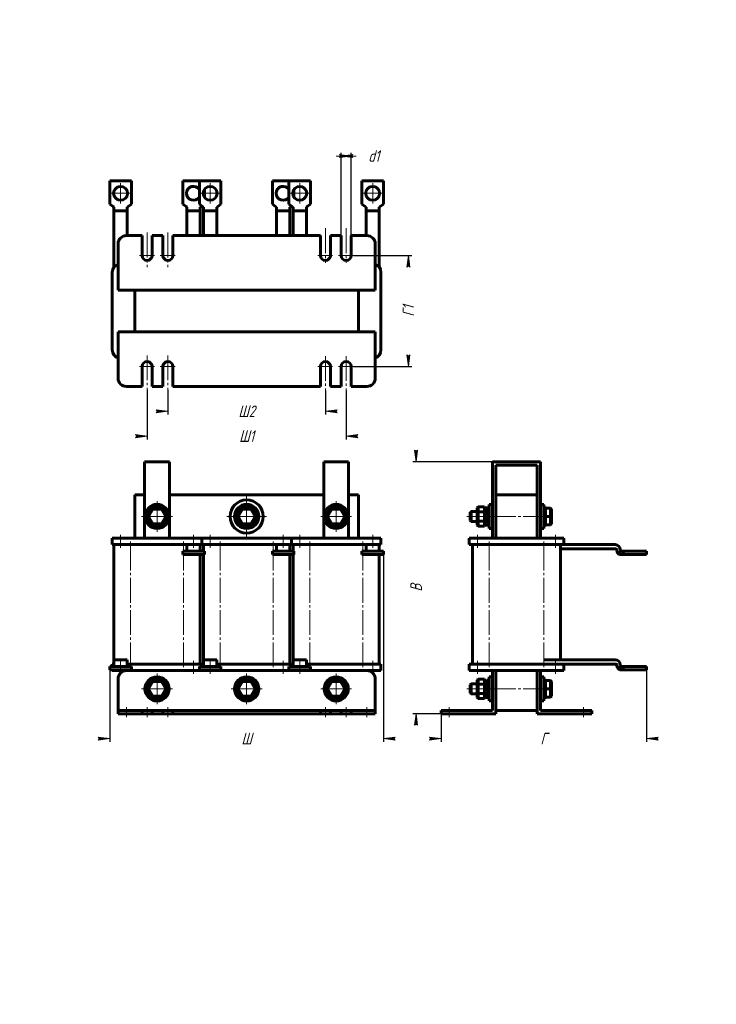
# Model space of a CAD drawing. Header units: millimetres. Extents: x 0 to 420, y 0 to 594.
import ezdxf

# ---------------------------------------------------------------- set-up
doc = ezdxf.new("R2010")
doc.units = ezdxf.units.MM
for name, pattern in [('K5LT_AXLED', [19.5, 15, -1.5, 1.5, -1.5]), ('K5LT_BASIC', [0]), ('K5LT_THIN', [0])]:
    doc.linetypes.add(name, pattern=pattern)
doc.layers.add('Системный слой', color=7, linetype='Continuous')
doc.styles.add('KDIMTEXTSTYLE', font='GOST_AU.SHX', dxfattribs={"width": 0.96, "oblique": 15, "height": 5})
doc.dimstyles.new('KDIMSTYLE (1.00)', dxfattribs={"dimtxt": 5, "dimasz": 1, "dimexe": 2, "dimexo": 0, "dimgap": 1, "dimtad": 1, "dimtxsty": 'KDIMTEXTSTYLE', "dimsah": 1, "dimcen": 0, "dimdle": 1, "dimadec": 0, "dimazin": 0, "dimtfac": 0.667, "dimtmove": 0, "dimatfit": 3, "dimfxl": 1, "dimtvp": 1, "dimtolj": 1, "dimtzin": 0, "dimarcsym": 0})

# ---------------------------------------------------------------- blocks, each defined once
blk = doc.blocks.new('U0')
at = {"layer": 'Системный слой', "color": 150, "linetype": 'K5LT_BASIC', "lineweight": 60, "true_color": 0x0080ff}
for p, q in [((163.83, 203.8), (163.83, 205.3)), ((163.83, 201.3), (163.83, 201.8))]:
    blk.add_line(p, q, dxfattribs=at)
blk = doc.blocks.new('U1')
at = {"layer": 'Системный слой', "color": 150, "linetype": 'K5LT_BASIC', "lineweight": 60, "true_color": 0x0080ff}
for p, q in [((164.83, 273.3), (164.83, 277.3)), ((164.83, 207.8), (164.83, 271.3))]:
    blk.add_line(p, q, dxfattribs=at)
blk = doc.blocks.new('U2')
at = {"layer": 'Системный слой', "color": 150, "linetype": 'K5LT_BASIC', "lineweight": 60, "true_color": 0x0080ff}
for p, q in [((110.83, 273.3), (110.83, 277.3)), ((110.83, 207.8), (110.83, 271.3))]:
    blk.add_line(p, q, dxfattribs=at)
blk = doc.blocks.new('U3')
at = {"layer": 'Системный слой', "color": 150, "linetype": 'K5LT_BASIC', "lineweight": 60, "true_color": 0x0080ff}
for p, q in [((163.83, 203.8), (163.83, 205.3)), ((163.83, 201.3), (163.83, 201.8))]:
    blk.add_line(p, q, dxfattribs=at)
blk = doc.blocks.new('U4')
at = {"layer": 'Системный слой', "color": 150, "linetype": 'K5LT_BASIC', "lineweight": 60, "true_color": 0x0080ff}
for p, q in [((109.83, 203.8), (109.83, 205.3)), ((109.83, 201.3), (109.83, 201.8))]:
    blk.add_line(p, q, dxfattribs=at)
blk = doc.blocks.new('U5')
at = {"layer": 'Системный слой', "color": 150, "linetype": 'K5LT_BASIC', "lineweight": 60, "true_color": 0x0080ff}
for p, q in [((69.33, 307.3), (75.33, 307.3)), ((90.33, 307.3), (183.33, 307.3)), ((198.33, 307.3), (204.33, 307.3))]:
    blk.add_line(p, q, dxfattribs=at)
blk = doc.blocks.new('U6')
at = {"layer": 'Системный слой', "color": 150, "linetype": 'K5LT_BASIC', "lineweight": 60, "true_color": 0x0080ff}
for p, q in [((109.83, 203.8), (109.83, 205.3)), ((109.83, 201.3), (109.83, 201.8))]:
    blk.add_line(p, q, dxfattribs=at)
blk = doc.blocks.new('U7')
at = {"layer": 'Системный слой', "color": 150, "linetype": 'K5LT_BASIC', "lineweight": 60, "true_color": 0x0080ff}
for p, q in [((55.83, 203.8), (55.83, 205.3)), ((55.83, 201.3), (55.83, 201.8))]:
    blk.add_line(p, q, dxfattribs=at)
blk = doc.blocks.new('U8')
at = {"layer": 'Системный слой', "color": 30, "linetype": 'K5LT_AXLED', "lineweight": 18, "true_color": 0xff8000}
for q in [(82.83, 199.6), (73.53, 190.3), (92.13, 190.3), (82.83, 181)]:
    blk.add_line((82.83, 190.3), q, dxfattribs=at)
blk = doc.blocks.new('U9')
at = {"layer": 'Системный слой', "color": 30, "linetype": 'K5LT_AXLED', "lineweight": 18, "true_color": 0xff8000}
for q in [(82.83, 303.6), (73.53, 294.3), (92.13, 294.3), (82.83, 285)]:
    blk.add_line((82.83, 294.3), q, dxfattribs=at)
blk = doc.blocks.new('U10')
at = {"layer": 'Системный слой', "color": 30, "linetype": 'K5LT_AXLED', "lineweight": 18, "true_color": 0xff8000}
for q in [(136.83, 199.6), (127.53, 190.3), (146.13, 190.3), (136.83, 181)]:
    blk.add_line((136.83, 190.3), q, dxfattribs=at)
blk = doc.blocks.new('U11')
at = {"layer": 'Системный слой', "color": 30, "linetype": 'K5LT_AXLED', "lineweight": 18, "true_color": 0xff8000}
for q in [(136.83, 306.3), (124.83, 294.3), (148.83, 294.3), (136.83, 282.3)]:
    blk.add_line((136.83, 294.3), q, dxfattribs=at)
blk = doc.blocks.new('U12')
at = {"layer": 'Системный слой', "color": 30, "linetype": 'K5LT_AXLED', "lineweight": 18, "true_color": 0xff8000}
for q in [(190.83, 199.6), (181.53, 190.3), (200.13, 190.3), (190.83, 181)]:
    blk.add_line((190.83, 190.3), q, dxfattribs=at)
blk = doc.blocks.new('U13')
at = {"layer": 'Системный слой', "color": 30, "linetype": 'K5LT_AXLED', "lineweight": 18, "true_color": 0xff8000}
for q in [(190.83, 303.6), (181.53, 294.3), (200.13, 294.3), (190.83, 285)]:
    blk.add_line((190.83, 294.3), q, dxfattribs=at)
blk = doc.blocks.new('KDIMARROW_01')
at = {"layer": 'Системный слой'}
blk.add_hatch(color=0, dxfattribs=at).paths.add_polyline_path([(0, 0), (-7, 0.92), (-6.3, 0), (-7, -0.92)])
at = {"layer": 'Системный слой', "color": 0, "linetype": 'K5LT_THIN', "lineweight": 18}
for p, q in [((-6.3, 0), (-7, 0.92)), ((-7, 0.92), (0, 0)), ((0, 0), (-7, -0.92)), ((-7, -0.92), (-6.3, 0)), ((0, 0), (-1, 0))]:
    blk.add_line(p, q, dxfattribs=at)
blk = doc.blocks.new('U14')
at = {"layer": 'Системный слой', "color": 150, "linetype": 'K5LT_BASIC', "lineweight": 60, "true_color": 0x0080ff}
for p, q in [((272.12, 190.3), (272.12, 193.3)), ((272.12, 187.3), (272.12, 190.3))]:
    blk.add_line(p, q, dxfattribs=at)
blk = doc.blocks.new('U15')
at = {"layer": 'Системный слой', "color": 150, "linetype": 'K5LT_BASIC', "lineweight": 60, "true_color": 0x0080ff}
for p, q in [((271.62, 190.3), (271.62, 192.8)), ((271.62, 187.8), (271.62, 190.3))]:
    blk.add_line(p, q, dxfattribs=at)
blk = doc.blocks.new('U16')
at = {"layer": 'Системный слой', "color": 150, "linetype": 'K5LT_BASIC', "lineweight": 60, "true_color": 0x0080ff}
for p, q in [((280.75, 194.94), (280.72, 194.69)), ((281.37, 195.52), (280.75, 194.94)), ((282.19, 195.28), (281.37, 195.52)), ((282.42, 194.69), (282.19, 195.28))]:
    blk.add_line(p, q, dxfattribs=at)
blk = doc.blocks.new('U17')
at = {"layer": 'Системный слой', "color": 150, "linetype": 'K5LT_BASIC', "lineweight": 60, "true_color": 0x0080ff}
for p, q in [((280.75, 194.94), (280.72, 194.69)), ((281.37, 195.52), (280.75, 194.94)), ((282.19, 195.28), (281.37, 195.52)), ((282.42, 194.69), (282.19, 195.28))]:
    blk.add_line(p, q, dxfattribs=at)
blk = doc.blocks.new('U18')
at = {"layer": 'Системный слой', "color": 150, "linetype": 'K5LT_BASIC', "lineweight": 60, "true_color": 0x0080ff}
for p, q in [((272.12, 294.3), (272.12, 297.3)), ((272.12, 291.3), (272.12, 294.3))]:
    blk.add_line(p, q, dxfattribs=at)
blk = doc.blocks.new('U19')
at = {"layer": 'Системный слой', "color": 150, "linetype": 'K5LT_BASIC', "lineweight": 60, "true_color": 0x0080ff}
for p, q in [((271.62, 294.3), (271.62, 296.8)), ((271.62, 291.8), (271.62, 294.3))]:
    blk.add_line(p, q, dxfattribs=at)
blk = doc.blocks.new('U20')
at = {"layer": 'Системный слой', "color": 30, "linetype": 'K5LT_AXLED', "lineweight": 18, "true_color": 0xff8000}
for q in [(60.83, 495.45), (54.63, 489.25), (67.03, 489.25), (60.83, 483.05)]:
    blk.add_line((60.83, 489.25), q, dxfattribs=at)
blk = doc.blocks.new('U21')
at = {"layer": 'Системный слой', "color": 30, "linetype": 'K5LT_AXLED', "lineweight": 18, "true_color": 0xff8000}
for q in [(114.83, 495.45), (108.63, 489.25), (121.03, 489.25), (114.83, 483.05)]:
    blk.add_line((114.83, 489.25), q, dxfattribs=at)
blk = doc.blocks.new('U22')
at = {"layer": 'Системный слой', "color": 30, "linetype": 'K5LT_AXLED', "lineweight": 18, "true_color": 0xff8000}
for q in [(168.83, 495.45), (162.63, 489.25), (175.03, 489.25), (168.83, 483.05)]:
    blk.add_line((168.83, 489.25), q, dxfattribs=at)
blk = doc.blocks.new('U23')
at = {"layer": 'Системный слой', "color": 30, "linetype": 'K5LT_AXLED', "lineweight": 18, "true_color": 0xff8000}
for q in [(212.83, 495.45), (206.63, 489.25), (219.03, 489.25), (212.83, 483.05)]:
    blk.add_line((212.83, 489.25), q, dxfattribs=at)
blk = doc.blocks.new('KDIMARROW_02')
at = {"layer": 'Системный слой'}
blk.add_hatch(color=0, dxfattribs=at).paths.add_polyline_path([(6.3, 0), (7, 0.92), (0, 0), (7, -0.92)])
at = {"layer": 'Системный слой', "color": 0, "linetype": 'K5LT_THIN', "lineweight": 18}
for p, q in [((0, 0), (-1, 0)), ((7, 0.92), (0, 0)), ((0, 0), (7, -0.92)), ((0, 0), (9, 0)), ((6.3, 0), (7, 0.92)), ((7, -0.92), (6.3, 0))]:
    blk.add_line(p, q, dxfattribs=at)

msp = doc.modelspace()

# ---------------------------------------------------------------- linework, layer by layer
at = {"layer": 'Системный слой', "color": 150, "linetype": 'K5LT_BASIC', "lineweight": 60, "true_color": 0x0080ff}
for p, q in [((54.333, 482.803), (54.333, 496.753)), ((54.333, 496.753), (67.333, 496.753)), ((67.333, 482.803), (67.333, 496.753)), ((98.333, 482.803), (98.333, 496.753)), ((98.333, 496.753), (108.333, 496.753)), ((108.333, 482.803), (108.333, 496.753)), ((108.333, 496.753), (121.333, 496.753)), ((121.333, 482.803), (121.333, 496.753)), ((152.333, 482.803), (152.333, 496.753)), ((152.333, 496.753), (162.333, 496.753)), ((162.333, 482.803), (162.333, 496.753)), ((162.333, 496.753), (175.333, 496.753)), ((175.333, 482.803), (175.333, 496.753)), ((206.333, 482.803), (206.333, 496.753)), ((206.333, 496.753), (219.333, 496.753)), ((219.333, 482.803), (219.333, 496.753)), ((111.333, 486.931), (111.333, 491.574)), ((165.333, 486.931), (165.333, 491.574)), ((56.271, 481.253), (54.333, 482.803)), ((56.833, 480.803), (56.271, 481.253)), ((64.833, 480.803), (65.395, 481.253)), ((67.333, 482.803), (65.395, 481.253)), ((100.271, 481.253), (98.333, 482.803)), ((100.833, 480.803), (100.271, 481.253)), ((110.271, 481.253), (108.333, 482.803)), ((108.833, 480.803), (109.395, 481.253)), ((109.833, 481.603), (109.395, 481.253)), ((110.833, 480.803), (110.271, 481.253)), ((118.833, 480.803), (119.395, 481.253)), ((121.333, 482.803), (119.395, 481.253)), ((154.271, 481.253), (152.333, 482.803)), ((154.833, 480.803), (154.271, 481.253)), ((164.271, 481.253), (162.333, 482.803)), ((162.833, 480.803), (163.395, 481.253)), ((163.833, 481.603), (163.395, 481.253)), ((164.833, 480.803), (164.271, 481.253)), ((172.833, 480.803), (173.395, 481.253)), ((175.333, 482.803), (173.395, 481.253)), ((208.271, 481.253), (206.333, 482.803)), ((208.833, 480.803), (208.271, 481.253)), ((216.833, 480.803), (217.395, 481.253)), ((219.333, 482.803), (217.395, 481.253)), ((56.833, 478.753), (56.833, 480.803)), ((56.833, 478.253), (56.833, 478.753)), ((56.833, 478.753), (64.833, 478.753)), ((56.833, 444.753), (56.833, 478.253)), ((64.833, 478.753), (64.833, 480.803)), ((64.833, 478.753), (64.833, 478.253)), ((64.833, 463.753), (64.833, 478.253)), ((100.833, 478.753), (100.833, 480.803)), ((100.833, 478.253), (100.833, 478.753)), ((100.833, 478.753), (108.833, 478.753)), ((100.833, 463.753), (100.833, 478.253)), ((108.833, 478.753), (108.833, 480.803)), ((108.833, 478.753), (108.833, 478.253)), ((108.833, 463.753), (108.833, 478.253)), ((110.833, 478.753), (110.833, 480.803)), ((110.833, 478.253), (110.833, 478.753)), ((110.833, 478.753), (118.833, 478.753)), ((110.833, 463.753), (110.833, 478.253)), ((118.833, 478.753), (118.833, 480.803)), ((118.833, 478.753), (118.833, 478.253)), ((118.833, 463.753), (118.833, 478.253)), ((154.833, 478.753), (154.833, 480.803)), ((154.833, 478.253), (154.833, 478.753)), ((154.833, 478.753), (162.833, 478.753)), ((154.833, 463.753), (154.833, 478.253)), ((162.833, 478.753), (162.833, 480.803)), ((162.833, 478.753), (162.833, 478.253)), ((162.833, 463.753), (162.833, 478.253)), ((164.833, 478.753), (164.833, 480.803)), ((164.833, 478.253), (164.833, 478.753)), ((164.833, 478.753), (172.833, 478.753)), ((164.833, 463.753), (164.833, 478.253)), ((172.833, 478.753), (172.833, 480.803)), ((172.833, 478.753), (172.833, 478.253)), ((172.833, 463.753), (172.833, 478.253)), ((208.833, 478.753), (208.833, 480.803)), ((208.833, 478.253), (208.833, 478.753)), ((208.833, 478.753), (216.833, 478.753)), ((208.833, 463.753), (208.833, 478.253)), ((216.833, 478.753), (216.833, 480.803)), ((216.833, 478.753), (216.833, 478.253)), ((216.833, 444.753), (216.833, 478.253)), ((64.333, 463.753), (73.833, 463.753)), ((73.833, 463.753), (73.833, 451.753)), ((79.833, 451.753), (79.833, 463.753)), ((79.833, 463.753), (86.333, 463.753)), ((86.333, 463.753), (86.333, 451.753)), ((92.333, 463.753), (181.333, 463.753)), ((92.333, 451.753), (92.333, 463.753)), ((181.333, 463.753), (181.333, 451.753)), ((187.333, 463.753), (193.833, 463.753)), ((187.333, 451.753), (187.333, 463.753)), ((193.833, 463.753), (193.833, 451.753)), ((199.833, 451.753), (199.833, 463.753)), ((199.833, 463.753), (209.333, 463.753)), ((59.333, 430.753), (59.333, 458.753)), ((214.333, 458.753), (214.333, 430.753)), ((55.833, 394.753), (55.833, 441.753)), ((217.833, 441.753), (217.833, 394.753)), ((214.333, 430.753), (59.333, 430.753)), ((69.333, 405.753), (69.333, 430.753)), ((204.333, 430.753), (204.333, 405.753)), ((59.333, 405.753), (214.333, 405.753)), ((59.333, 377.753), (59.333, 405.753)), ((214.333, 405.753), (214.333, 377.753)), ((73.833, 384.753), (73.833, 372.753)), ((79.833, 372.753), (79.833, 384.753)), ((86.333, 384.753), (86.333, 372.753)), ((92.333, 372.753), (92.333, 384.753)), ((181.333, 384.753), (181.333, 372.753)), ((187.333, 372.753), (187.333, 384.753)), ((193.833, 384.753), (193.833, 372.753)), ((199.833, 372.753), (199.833, 384.753)), ((73.833, 372.753), (64.333, 372.753)), ((86.333, 372.753), (79.833, 372.753)), ((181.333, 372.753), (92.333, 372.753)), ((193.833, 372.753), (187.333, 372.753)), ((209.333, 372.753), (199.833, 372.753)), ((90.333, 327.301), (75.333, 327.301)), ((75.333, 281.301), (75.333, 327.301)), ((90.333, 281.301), (90.333, 327.301)), ((198.333, 327.301), (183.333, 327.301)), ((183.333, 281.301), (183.333, 327.301)), ((198.333, 281.301), (198.333, 327.301)), ((314.017, 327.301), (285.017, 327.301)), ((285.017, 327.301), (285.017, 281.301)), ((314.017, 281.301), (314.017, 327.301)), ((287.017, 325.301), (312.017, 325.301)), ((287.017, 307.301), (287.017, 325.301)), ((312.017, 325.301), (312.017, 307.301)), ((69.333, 281.301), (69.333, 307.301)), ((204.333, 281.301), (204.333, 307.301)), ((287.017, 307.301), (312.017, 307.301)), ((287.017, 281.301), (287.017, 307.301)), ((312.017, 281.301), (312.017, 307.301)), ((79.946, 299.301), (77.06, 294.301)), ((80.235, 298.801), (77.637, 294.301)), ((79.946, 299.301), (80.235, 298.801)), ((85.72, 299.301), (79.946, 299.301)), ((85.431, 298.801), (80.235, 298.801)), ((85.72, 299.301), (85.431, 298.801)), ((88.029, 294.301), (85.431, 298.801)), ((88.607, 294.301), (85.72, 299.301)), ((133.946, 299.301), (131.06, 294.301)), ((134.235, 298.801), (131.637, 294.301)), ((133.946, 299.301), (134.235, 298.801)), ((139.72, 299.301), (133.946, 299.301)), ((139.431, 298.801), (134.235, 298.801)), ((139.72, 299.301), (139.431, 298.801)), ((142.029, 294.301), (139.431, 298.801)), ((142.607, 294.301), (139.72, 299.301)), ((187.946, 299.301), (185.06, 294.301)), ((188.235, 298.801), (185.637, 294.301)), ((187.946, 299.301), (188.235, 298.801)), ((193.72, 299.301), (187.946, 299.301)), ((193.431, 298.801), (188.235, 298.801)), ((193.72, 299.301), (193.431, 298.801)), ((196.029, 294.301), (193.431, 298.801)), ((196.607, 294.301), (193.72, 299.301)), ((272.117, 297.301), (271.617, 296.801)), ((275.917, 297.301), (272.117, 297.301)), ((276.417, 300.075), (275.917, 299.497)), ((275.917, 299.497), (275.917, 296.899)), ((276.417, 297.188), (275.917, 296.899)), ((276.417, 300.075), (280.217, 300.075)), ((276.417, 300.075), (276.417, 297.188)), ((276.417, 297.188), (280.217, 297.188)), ((276.417, 297.188), (276.417, 291.415)), ((280.217, 300.075), (280.717, 299.497)), ((280.217, 300.075), (280.217, 297.188)), ((280.217, 297.188), (280.717, 296.899)), ((280.217, 297.188), (280.217, 291.415)), ((280.717, 299.497), (280.717, 296.899)), ((282.417, 300.301), (283.017, 300.301)), ((282.417, 300.301), (282.417, 288.301)), ((283.017, 301.601), (283.017, 287.001)), ((283.017, 301.601), (285.017, 301.601)), ((314.017, 301.601), (316.017, 301.601)), ((316.017, 301.601), (316.017, 287.001)), ((316.017, 300.301), (316.617, 300.301)), ((316.617, 300.301), (316.617, 288.301)), ((317.117, 299.301), (316.617, 298.801)), ((317.117, 299.301), (320.117, 299.301)), ((317.117, 299.301), (317.117, 294.301)), ((320.117, 299.301), (320.617, 298.801)), ((320.117, 299.301), (320.117, 294.301)), ((320.617, 298.801), (320.617, 294.301)), ((77.06, 294.301), (79.946, 289.301)), ((77.06, 294.301), (77.637, 294.301)), ((77.637, 294.301), (80.235, 289.801)), ((85.431, 289.801), (88.029, 294.301)), ((85.72, 289.301), (88.607, 294.301)), ((88.607, 294.301), (88.029, 294.301)), ((131.06, 294.301), (133.946, 289.301)), ((131.06, 294.301), (131.637, 294.301)), ((131.637, 294.301), (134.235, 289.801)), ((139.431, 289.801), (142.029, 294.301)), ((139.72, 289.301), (142.607, 294.301)), ((142.607, 294.301), (142.029, 294.301)), ((185.06, 294.301), (187.946, 289.301)), ((185.06, 294.301), (185.637, 294.301)), ((185.637, 294.301), (188.235, 289.801)), ((193.431, 289.801), (196.029, 294.301)), ((193.72, 289.301), (196.607, 294.301)), ((196.607, 294.301), (196.029, 294.301)), ((272.117, 291.301), (271.617, 291.801)), ((275.917, 291.301), (272.117, 291.301)), ((275.917, 296.899), (275.917, 291.703)), ((276.417, 291.415), (275.917, 291.703)), ((275.917, 291.703), (275.917, 289.105)), ((276.417, 291.415), (280.217, 291.415)), ((276.417, 291.415), (276.417, 288.528)), ((280.217, 291.415), (280.717, 291.703)), ((280.217, 291.415), (280.217, 288.528)), ((280.717, 296.899), (280.717, 291.703)), ((280.717, 291.703), (280.717, 289.105)), ((317.117, 294.301), (316.617, 294.301)), ((317.117, 294.301), (320.117, 294.301)), ((317.117, 294.301), (317.117, 289.301)), ((320.117, 294.301), (320.117, 289.301)), ((320.117, 294.301), (320.617, 294.301)), ((320.617, 294.301), (320.617, 289.801)), ((79.946, 289.301), (80.235, 289.801)), ((79.946, 289.301), (85.72, 289.301)), ((80.235, 289.801), (85.431, 289.801)), ((85.72, 289.301), (85.431, 289.801)), ((133.946, 289.301), (134.235, 289.801)), ((133.946, 289.301), (139.72, 289.301)), ((134.235, 289.801), (139.431, 289.801)), ((139.72, 289.301), (139.431, 289.801)), ((187.946, 289.301), (188.235, 289.801)), ((187.946, 289.301), (193.72, 289.301)), ((188.235, 289.801), (193.431, 289.801)), ((193.72, 289.301), (193.431, 289.801)), ((276.417, 288.528), (275.917, 289.105)), ((276.417, 288.528), (280.217, 288.528)), ((280.217, 288.528), (280.717, 289.105)), ((282.417, 288.301), (283.017, 288.301)), ((283.017, 287.001), (285.017, 287.001)), ((314.017, 287.001), (316.017, 287.001)), ((316.017, 288.301), (316.617, 288.301)), ((317.117, 289.301), (316.617, 289.801)), ((317.117, 289.301), (320.117, 289.301)), ((320.117, 289.301), (320.617, 289.801)), ((55.833, 281.301), (60.833, 281.301)), ((55.833, 277.301), (55.833, 281.301)), ((60.833, 281.301), (104.833, 281.301)), ((104.833, 281.301), (109.833, 281.301)), ((109.833, 281.301), (114.833, 281.301)), ((109.833, 277.301), (109.833, 281.301)), ((109.833, 277.301), (109.833, 281.301)), ((114.833, 281.301), (158.833, 281.301)), ((158.833, 281.301), (163.833, 281.301)), ((163.833, 277.301), (163.833, 281.301)), ((163.833, 281.301), (168.833, 281.301)), ((163.833, 277.301), (163.833, 281.301)), ((168.833, 281.301), (212.833, 281.301)), ((212.833, 281.301), (217.833, 281.301)), ((217.833, 277.301), (217.833, 281.301)), ((271.017, 281.301), (276.017, 281.301)), ((271.017, 277.301), (271.017, 281.301)), ((276.017, 281.301), (323.017, 281.301)), ((323.017, 281.301), (328.017, 281.301)), ((328.017, 277.301), (328.017, 281.301)), ((55.833, 277.301), (60.833, 277.301)), ((56.833, 207.801), (56.833, 277.301)), ((60.833, 277.301), (100.833, 277.301)), ((111.333, 273.301), (98.333, 273.301)), ((98.333, 273.301), (98.333, 271.301)), ((108.833, 277.301), (100.833, 277.301)), ((100.833, 274.301), (100.833, 277.301)), ((100.833, 274.301), (100.833, 273.801)), ((100.833, 273.301), (100.833, 273.801)), ((108.833, 277.301), (108.833, 274.301)), ((108.833, 277.301), (109.833, 277.301)), ((108.833, 273.801), (108.833, 274.301)), ((108.833, 273.801), (108.833, 273.301)), ((109.833, 277.301), (114.833, 277.301)), ((111.333, 271.301), (111.333, 273.301)), ((114.833, 277.301), (154.833, 277.301)), ((165.333, 273.301), (152.333, 273.301)), ((152.333, 273.301), (152.333, 271.301)), ((162.833, 277.301), (154.833, 277.301)), ((154.833, 274.301), (154.833, 277.301)), ((154.833, 274.301), (154.833, 273.801)), ((154.833, 273.301), (154.833, 273.801)), ((162.833, 277.301), (162.833, 274.301)), ((162.833, 277.301), (163.833, 277.301)), ((162.833, 273.801), (162.833, 274.301)), ((162.833, 273.801), (162.833, 273.301)), ((163.833, 277.301), (168.833, 277.301)), ((165.333, 271.301), (165.333, 273.301)), ((168.833, 277.301), (208.833, 277.301)), ((219.333, 273.301), (206.333, 273.301)), ((206.333, 273.301), (206.333, 271.301)), ((216.833, 277.301), (208.833, 277.301)), ((208.833, 274.301), (208.833, 277.301)), ((208.833, 274.301), (208.833, 273.801)), ((208.833, 273.301), (208.833, 273.801)), ((216.833, 277.301), (216.833, 274.301)), ((216.833, 277.301), (217.833, 277.301)), ((216.833, 273.801), (216.833, 274.301)), ((216.833, 273.801), (216.833, 273.301)), ((219.333, 271.301), (219.333, 273.301)), ((271.017, 277.301), (276.017, 277.301)), ((273.017, 205.301), (273.017, 277.301)), ((276.017, 277.301), (323.017, 277.301)), ((323.017, 277.301), (328.017, 277.301)), ((326.017, 207.801), (326.017, 277.301)), ((326.017, 274.801), (359.517, 274.801)), ((328.017, 277.301), (359.017, 277.301)), ((360.017, 274.301), (360.017, 273.801)), ((362.017, 274.301), (362.017, 273.801)), ((364.068, 273.301), (362.068, 273.301)), ((362.068, 271.342), (362.068, 273.301)), ((364.068, 273.301), (378.017, 273.301)), ((364.068, 271.301), (364.068, 273.301)), ((378.017, 273.301), (378.017, 271.301)), ((98.333, 271.301), (111.333, 271.301)), ((108.833, 205.301), (108.833, 271.301)), ((152.333, 271.301), (165.333, 271.301)), ((162.833, 205.301), (162.833, 271.301)), ((206.333, 271.301), (219.333, 271.301)), ((216.833, 205.301), (216.833, 271.301)), ((362.517, 271.301), (364.068, 271.301)), ((364.068, 271.301), (378.017, 271.301)), ((54.333, 203.801), (54.333, 201.801)), ((67.333, 203.801), (54.333, 203.801)), ((55.833, 205.301), (56.833, 205.301)), ((64.833, 207.801), (56.833, 207.801)), ((56.833, 204.801), (56.833, 207.801)), ((56.833, 204.801), (56.833, 204.301)), ((56.833, 203.801), (56.833, 204.301)), ((64.833, 207.801), (64.833, 204.801)), ((64.833, 205.301), (104.833, 205.301)), ((64.833, 204.301), (64.833, 204.801)), ((64.833, 204.301), (64.833, 203.801)), ((67.333, 201.801), (67.333, 203.801)), ((104.833, 205.301), (109.833, 205.301)), ((108.333, 203.801), (108.333, 201.801)), ((121.333, 203.801), (108.333, 203.801)), ((109.833, 205.301), (110.833, 205.301)), ((118.833, 207.801), (110.833, 207.801)), ((110.833, 204.801), (110.833, 207.801)), ((110.833, 204.801), (110.833, 204.301)), ((110.833, 203.801), (110.833, 204.301)), ((118.833, 207.801), (118.833, 204.801)), ((118.833, 205.301), (158.833, 205.301)), ((118.833, 204.301), (118.833, 204.801)), ((118.833, 204.301), (118.833, 203.801)), ((121.333, 201.801), (121.333, 203.801)), ((158.833, 205.301), (163.833, 205.301)), ((162.333, 203.801), (162.333, 201.801)), ((175.333, 203.801), (162.333, 203.801)), ((163.833, 205.301), (164.833, 205.301)), ((172.833, 207.801), (164.833, 207.801)), ((164.833, 204.801), (164.833, 207.801)), ((164.833, 204.801), (164.833, 204.301)), ((164.833, 203.801), (164.833, 204.301)), ((172.833, 207.801), (172.833, 204.801)), ((172.833, 205.301), (212.833, 205.301)), ((172.833, 204.301), (172.833, 204.801)), ((172.833, 204.301), (172.833, 203.801)), ((175.333, 201.801), (175.333, 203.801)), ((212.833, 205.301), (217.833, 205.301)), ((217.833, 201.301), (217.833, 205.301)), ((271.017, 205.301), (276.017, 205.301)), ((271.017, 201.301), (271.017, 205.301)), ((276.017, 205.301), (323.017, 205.301)), ((316.017, 207.801), (359.017, 207.801)), ((323.017, 205.301), (326.017, 205.301)), ((326.017, 205.301), (359.517, 205.301)), ((328.017, 201.301), (328.017, 205.301)), ((360.017, 204.801), (360.017, 204.301)), ((362.017, 204.801), (362.017, 204.301)), ((362.068, 201.842), (362.068, 203.801)), ((364.068, 203.801), (362.068, 203.801)), ((364.068, 203.801), (378.017, 203.801)), ((364.068, 201.801), (364.068, 203.801)), ((378.017, 203.801), (378.017, 201.801)), ((54.333, 201.801), (67.333, 201.801)), ((55.833, 201.301), (60.833, 201.301)), ((59.333, 177.301), (59.333, 196.301)), ((60.833, 201.301), (104.833, 201.301)), ((104.833, 201.301), (109.833, 201.301)), ((108.333, 201.801), (121.333, 201.801)), ((109.833, 201.301), (114.833, 201.301)), ((114.833, 201.301), (158.833, 201.301)), ((158.833, 201.301), (163.833, 201.301)), ((162.333, 201.801), (175.333, 201.801)), ((163.833, 201.301), (168.833, 201.301)), ((168.833, 201.301), (212.833, 201.301)), ((212.833, 201.301), (217.833, 201.301)), ((214.333, 177.301), (214.333, 196.301)), ((271.017, 201.301), (276.017, 201.301)), ((276.417, 196.075), (275.917, 195.497)), ((276.017, 201.301), (323.017, 201.301)), ((276.417, 196.075), (280.217, 196.075)), ((276.417, 196.075), (276.417, 193.188)), ((280.217, 196.075), (280.717, 195.497)), ((280.217, 196.075), (280.217, 193.188)), ((282.417, 196.301), (283.017, 196.301)), ((282.417, 196.301), (282.417, 184.301)), ((283.017, 197.601), (283.017, 183.001)), ((283.017, 197.601), (285.017, 197.601)), ((285.017, 196.301), (285.017, 201.301)), ((285.017, 177.301), (285.017, 196.301)), ((287.017, 201.301), (287.017, 196.301)), ((287.017, 175.301), (287.017, 196.301)), ((312.017, 196.301), (312.017, 201.301)), ((312.017, 175.301), (312.017, 196.301)), ((314.017, 201.301), (314.017, 196.301)), ((314.017, 197.601), (316.017, 197.601)), ((314.017, 177.301), (314.017, 196.301)), ((316.017, 197.601), (316.017, 183.001)), ((316.017, 196.301), (316.617, 196.301)), ((316.617, 196.301), (316.617, 184.301)), ((323.017, 201.301), (328.017, 201.301)), ((362.517, 201.801), (364.068, 201.801)), ((364.068, 201.801), (378.017, 201.801)), ((79.946, 195.301), (77.06, 190.301)), ((77.06, 190.301), (79.946, 185.301)), ((77.06, 190.301), (77.637, 190.301)), ((80.235, 194.801), (77.637, 190.301)), ((77.637, 190.301), (80.235, 185.801)), ((79.946, 195.301), (80.235, 194.801)), ((85.72, 195.301), (79.946, 195.301)), ((85.431, 194.801), (80.235, 194.801)), ((85.72, 195.301), (85.431, 194.801)), ((88.029, 190.301), (85.431, 194.801)), ((85.431, 185.801), (88.029, 190.301)), ((88.607, 190.301), (85.72, 195.301)), ((85.72, 185.301), (88.607, 190.301)), ((88.607, 190.301), (88.029, 190.301)), ((133.946, 195.301), (131.06, 190.301)), ((131.06, 190.301), (133.946, 185.301)), ((131.06, 190.301), (131.637, 190.301)), ((134.235, 194.801), (131.637, 190.301)), ((131.637, 190.301), (134.235, 185.801)), ((133.946, 195.301), (134.235, 194.801)), ((139.72, 195.301), (133.946, 195.301)), ((139.431, 194.801), (134.235, 194.801)), ((139.72, 195.301), (139.431, 194.801)), ((142.029, 190.301), (139.431, 194.801)), ((139.431, 185.801), (142.029, 190.301)), ((142.607, 190.301), (139.72, 195.301)), ((139.72, 185.301), (142.607, 190.301)), ((142.607, 190.301), (142.029, 190.301)), ((187.946, 195.301), (185.06, 190.301)), ((185.06, 190.301), (187.946, 185.301)), ((185.06, 190.301), (185.637, 190.301)), ((188.235, 194.801), (185.637, 190.301)), ((185.637, 190.301), (188.235, 185.801)), ((187.946, 195.301), (188.235, 194.801)), ((193.72, 195.301), (187.946, 195.301)), ((193.431, 194.801), (188.235, 194.801)), ((193.72, 195.301), (193.431, 194.801)), ((196.029, 190.301), (193.431, 194.801)), ((193.431, 185.801), (196.029, 190.301)), ((196.607, 190.301), (193.72, 195.301)), ((193.72, 185.301), (196.607, 190.301)), ((196.607, 190.301), (196.029, 190.301)), ((272.117, 193.301), (271.617, 192.801)), ((275.917, 193.301), (272.117, 193.301)), ((275.917, 195.497), (275.917, 192.899)), ((276.417, 193.188), (275.917, 192.899)), ((275.917, 192.899), (275.917, 187.703)), ((276.417, 193.188), (280.217, 193.188)), ((276.417, 193.188), (276.417, 187.415)), ((280.217, 193.188), (280.717, 192.899)), ((280.217, 193.188), (280.217, 187.415)), ((280.717, 195.497), (280.717, 192.899)), ((280.717, 192.899), (280.717, 187.703)), ((317.117, 195.301), (316.617, 194.801)), ((317.117, 190.301), (316.617, 190.301)), ((317.117, 195.301), (320.117, 195.301)), ((317.117, 195.301), (317.117, 190.301)), ((317.117, 190.301), (320.117, 190.301)), ((317.117, 190.301), (317.117, 185.301)), ((320.117, 195.301), (320.617, 194.801)), ((320.117, 195.301), (320.117, 190.301)), ((320.117, 190.301), (320.117, 185.301)), ((320.117, 190.301), (320.617, 190.301)), ((320.617, 194.801), (320.617, 190.301)), ((320.617, 190.301), (320.617, 185.801)), ((79.946, 185.301), (80.235, 185.801)), ((79.946, 185.301), (85.72, 185.301)), ((80.235, 185.801), (85.431, 185.801)), ((85.72, 185.301), (85.431, 185.801)), ((133.946, 185.301), (134.235, 185.801)), ((133.946, 185.301), (139.72, 185.301)), ((134.235, 185.801), (139.431, 185.801)), ((139.72, 185.301), (139.431, 185.801)), ((187.946, 185.301), (188.235, 185.801)), ((187.946, 185.301), (193.72, 185.301)), ((188.235, 185.801), (193.431, 185.801)), ((193.72, 185.301), (193.431, 185.801)), ((272.117, 187.301), (271.617, 187.801)), ((275.917, 187.301), (272.117, 187.301)), ((276.417, 187.415), (275.917, 187.703)), ((275.917, 187.703), (275.917, 185.105)), ((276.417, 184.528), (275.917, 185.105)), ((276.417, 187.415), (280.217, 187.415)), ((276.417, 187.415), (276.417, 184.528)), ((276.417, 184.528), (280.217, 184.528)), ((280.217, 187.415), (280.717, 187.703)), ((280.217, 187.415), (280.217, 184.528)), ((280.217, 184.528), (280.717, 185.105)), ((280.717, 187.703), (280.717, 185.105)), ((282.417, 184.301), (283.017, 184.301)), ((316.017, 184.301), (316.617, 184.301)), ((317.117, 185.301), (316.617, 185.801)), ((317.117, 185.301), (320.117, 185.301)), ((320.117, 185.301), (320.617, 185.801)), ((283.017, 183.001), (285.017, 183.001)), ((314.017, 183.001), (316.017, 183.001)), ((59.333, 175.301), (59.333, 177.301)), ((59.333, 177.301), (64.333, 177.301)), ((59.333, 175.301), (64.333, 175.301)), ((64.333, 177.301), (73.833, 177.301)), ((64.333, 175.301), (73.833, 175.301)), ((73.833, 177.301), (79.833, 177.301)), ((73.833, 175.301), (73.833, 177.301)), ((73.833, 175.301), (79.833, 175.301)), ((79.833, 175.301), (79.833, 177.301)), ((79.833, 177.301), (86.333, 177.301)), ((79.833, 175.301), (86.333, 175.301)), ((86.333, 175.301), (86.333, 177.301)), ((86.333, 177.301), (92.333, 177.301)), ((86.333, 175.301), (92.333, 175.301)), ((92.333, 177.301), (181.333, 177.301)), ((92.333, 175.301), (92.333, 177.301)), ((92.333, 175.301), (181.333, 175.301)), ((181.333, 177.301), (187.333, 177.301)), ((181.333, 175.301), (181.333, 177.301)), ((181.333, 175.301), (187.333, 175.301)), ((187.333, 177.301), (193.833, 177.301)), ((187.333, 175.301), (187.333, 177.301)), ((187.333, 175.301), (193.833, 175.301)), ((193.833, 177.301), (199.833, 177.301)), ((193.833, 175.301), (193.833, 177.301)), ((193.833, 175.301), (199.833, 175.301)), ((199.833, 177.301), (209.333, 177.301)), ((199.833, 175.301), (199.833, 177.301)), ((199.833, 175.301), (209.333, 175.301)), ((209.333, 177.301), (214.333, 177.301)), ((209.333, 175.301), (214.333, 175.301)), ((214.333, 175.301), (214.333, 177.301)), ((254.017, 175.301), (254.017, 177.301)), ((254.017, 177.301), (259.017, 177.301)), ((254.017, 175.301), (259.017, 175.301)), ((259.017, 177.301), (285.017, 177.301)), ((259.017, 175.301), (287.017, 175.301)), ((287.017, 177.301), (312.017, 177.301)), ((312.017, 175.301), (340.017, 175.301)), ((314.017, 177.301), (340.017, 177.301)), ((340.017, 177.301), (345.017, 177.301)), ((340.017, 175.301), (345.017, 175.301)), ((345.017, 175.301), (345.017, 177.301))]:
    msp.add_line(p, q, dxfattribs=at)
at = {"layer": 'Системный слой', "color": 30, "linetype": 'K5LT_AXLED', "lineweight": 18, "true_color": 0xff8000}
for p, q in [((76.833, 465.52), (76.833, 444.753)), ((89.333, 465.52), (89.333, 444.753)), ((184.333, 468.136), (184.333, 447.369)), ((196.833, 468.136), (196.833, 447.369)), ((72.26, 451.753), (81.178, 451.753)), ((84.76, 451.753), (93.678, 451.753)), ((179.76, 451.753), (188.678, 451.753)), ((192.26, 451.753), (201.178, 451.753)), ((76.833, 391.454), (76.833, 370.686)), ((89.333, 391.454), (89.333, 370.686)), ((184.333, 391.058), (184.333, 370.291)), ((196.833, 391.058), (196.833, 370.291)), ((72.26, 384.753), (81.178, 384.753)), ((84.76, 384.753), (93.678, 384.753)), ((179.76, 384.753), (188.678, 384.753)), ((192.26, 384.753), (201.178, 384.753)), ((318.617, 294.301), (269.617, 294.301)), ((280.417, 294.301), (283.017, 294.301)), ((283.017, 294.301), (287.017, 294.301)), ((312.017, 294.301), (316.017, 294.301)), ((316.017, 294.301), (318.617, 294.301)), ((60.833, 275.301), (60.833, 283.301)), ((66.833, 203.301), (66.833, 279.301)), ((98.833, 203.301), (98.833, 279.301)), ((104.833, 275.301), (104.833, 283.301)), ((114.833, 275.301), (114.833, 283.301)), ((120.833, 203.301), (120.833, 279.301)), ((152.833, 203.301), (152.833, 279.301)), ((158.833, 275.301), (158.833, 283.301)), ((168.833, 275.301), (168.833, 283.301)), ((174.833, 203.301), (174.833, 279.301)), ((206.833, 203.301), (206.833, 279.301)), ((212.833, 275.301), (212.833, 283.301)), ((276.017, 275.301), (276.017, 283.301)), ((283.017, 203.301), (283.017, 279.301)), ((316.017, 203.301), (316.017, 279.301)), ((323.017, 275.301), (323.017, 283.301)), ((60.833, 199.301), (60.833, 207.301)), ((104.833, 199.301), (104.833, 207.301)), ((114.833, 199.301), (114.833, 207.301)), ((158.833, 199.301), (158.833, 207.301)), ((168.833, 199.301), (168.833, 207.301)), ((212.833, 199.301), (212.833, 207.301)), ((276.017, 199.301), (276.017, 207.301)), ((323.017, 199.301), (323.017, 207.301)), ((318.617, 190.301), (269.617, 190.301)), ((280.417, 190.301), (283.017, 190.301)), ((283.017, 190.301), (287.017, 190.301)), ((312.017, 190.301), (316.017, 190.301)), ((316.017, 190.301), (318.617, 190.301)), ((64.333, 173.301), (64.333, 179.301)), ((76.833, 173.301), (76.833, 179.301)), ((89.333, 173.301), (89.333, 179.301)), ((184.333, 173.301), (184.333, 179.301)), ((196.833, 173.301), (196.833, 179.301)), ((209.333, 173.301), (209.333, 179.301)), ((259.017, 173.301), (259.017, 179.301)), ((340.017, 173.301), (340.017, 179.301))]:
    msp.add_line(p, q, dxfattribs=at)
at = {"layer": 'Системный слой', "color": 150, "linetype": 'K5LT_BASIC', "lineweight": 60, "true_color": 0x0080ff}
for centre, radius in [((60.833, 489.253), 4.2), ((114.833, 489.253), 4.2), ((168.833, 489.253), 4.2), ((212.833, 489.253), 4.2), ((136.833, 294.301), 10), ((82.833, 294.301), 7.3), ((82.833, 294.301), 6), ((136.833, 294.301), 7.3), ((136.833, 294.301), 6), ((190.833, 294.301), 7.3), ((190.833, 294.301), 6), ((82.833, 190.301), 7.3), ((82.833, 190.301), 6), ((136.833, 190.301), 7.3), ((136.833, 190.301), 6), ((190.833, 190.301), 7.3), ((190.833, 190.301), 6)]:
    msp.add_circle(centre, radius, dxfattribs=at)
for centre, radius, start, end in [((104.833, 489.253), 4.2, 33.55731, 326.44269), ((158.833, 489.253), 4.2, 33.55731, 326.44269), ((64.333, 458.753), 5, 90, 180), ((209.333, 458.753), 5, 0, 90), ((76.833, 451.753), 3, 180, 0), ((89.333, 451.753), 3, 180, 0), ((184.333, 451.753), 3, 180, 0), ((196.833, 451.753), 3, 180, 0), ((60.833, 441.753), 5, 107.457603, 180), ((212.833, 441.753), 5, 0, 72.542397), ((60.833, 394.753), 5, 180, 252.542397), ((212.833, 394.753), 5, 287.457603, 0), ((76.833, 384.753), 3, 0, 180), ((89.333, 384.753), 3, 0, 180), ((184.333, 384.753), 3, 0, 180), ((196.833, 384.753), 3, 0, 180), ((64.333, 377.753), 5, 180, 270), ((209.333, 377.753), 5, 270, 0), ((281.567, 289.901), 0.85, 180, 0), ((359.017, 274.301), 3, 0, 90), ((359.517, 274.301), 0.5, 0, 90), ((362.517, 273.801), 2.5, 180, 259.642128), ((362.517, 273.801), 0.5, 180, 270), ((362.517, 273.801), 2.5, 259.642128, 270), ((359.017, 204.801), 3, 0, 90), ((359.517, 204.801), 0.5, 0, 90), ((362.517, 204.301), 2.5, 180, 259.642128), ((362.517, 204.301), 0.5, 180, 270), ((64.333, 196.301), 5, 90, 180), ((209.333, 196.301), 5, 0, 90), ((362.517, 204.301), 2.5, 259.642128, 270), ((281.567, 185.901), 0.85, 180, 0)]:
    msp.add_arc(centre, radius, start, end, dxfattribs=at)
msp.add_open_spline([(282.417, 298.694), (282.417, 298.712), (282.416, 298.748), (282.41, 298.819), (282.393, 298.906), (282.36, 299.008), (282.314, 299.105), (282.257, 299.195), (282.189, 299.278), (282.111, 299.351), (282.025, 299.414), (281.931, 299.466), (281.832, 299.505), (281.729, 299.532), (281.64, 299.544), (281.567, 299.546), (281.512, 299.544), (281.459, 299.539), (281.388, 299.528), (281.303, 299.505), (281.203, 299.466), (281.11, 299.414), (281.023, 299.351), (280.969, 299.3), (280.94, 299.269), (280.93, 299.258), (280.914, 299.239), (280.896, 299.217), (280.862, 299.171), (280.82, 299.105), (280.775, 299.008), (280.742, 298.906), (280.725, 298.819), (280.718, 298.748), (280.717, 298.712), (280.717, 298.694)], degree=3, knots=[0, 0, 0, 0, 0.5196054, 1.0392107, 2.0783764, 3.1174578, 4.1564259, 5.1952617, 6.2339562, 7.2725095, 8.3109296, 9.3492316, 10.3874365, 11.4255694, 12.4636589, 13, 13.5363411, 14.0726821, 14.5744306, 15.6125201, 16.6506096, 17.6886556, 18.7265429, 19.7640153, 19.8678707, 19.9717401, 20.1774365, 20.5888292, 20.8047383, 21.8434328, 22.8821273, 23.9206805, 24.9588188, 25.4794094, 26, 26, 26, 26], dxfattribs=at)
msp.add_open_spline([(282.417, 298.694), (282.417, 298.712), (282.416, 298.748), (282.41, 298.819), (282.393, 298.906), (282.36, 299.008), (282.314, 299.105), (282.257, 299.195), (282.189, 299.278), (282.111, 299.351), (282.025, 299.414), (281.931, 299.466), (281.832, 299.505), (281.729, 299.532), (281.64, 299.544), (281.567, 299.546), (281.512, 299.544), (281.459, 299.539), (281.388, 299.528), (281.303, 299.505), (281.203, 299.466), (281.11, 299.414), (281.023, 299.351), (280.969, 299.3), (280.94, 299.269), (280.93, 299.258), (280.914, 299.239), (280.896, 299.217), (280.862, 299.171), (280.82, 299.105), (280.775, 299.008), (280.742, 298.906), (280.725, 298.819), (280.718, 298.748), (280.717, 298.712), (280.717, 298.694)], degree=3, knots=[0, 0, 0, 0, 0.5196054, 1.0392107, 2.0783764, 3.1174578, 4.1564259, 5.1952617, 6.2339562, 7.2725095, 8.3109296, 9.3492316, 10.3874365, 11.4255694, 12.4636589, 13, 13.5363411, 14.0726821, 14.5744306, 15.6125201, 16.6506096, 17.6886556, 18.7265429, 19.7640153, 19.8678707, 19.9717401, 20.1774365, 20.5888292, 20.8047383, 21.8434328, 22.8821273, 23.9206805, 24.9588188, 25.4794094, 26, 26, 26, 26], dxfattribs=at)

# ---------------------------------------------------------------- block references
at = {"layer": 'Системный слой'}
for name in ['U20', 'U21', 'U22', 'U23', 'U5', 'U9', 'U11', 'U13', 'U18', 'U19', 'U2', 'U1', 'U7', 'U4', 'U6', 'U0', 'U3', 'U8', 'U10', 'U12', 'U15', 'U14', 'U16', 'U17']:
    msp.add_blockref(name, (0, 0), dxfattribs=at)

# ---------------------------------------------------------------- dimensions: what is measured, and where the dimension line sits
at = {"layer": 'Системный слой', "color": 7}
for base, p1, p2, location, text, override in [((193.833, 511.753), (199.833, 457.753), (193.833, 463.753), (213.533, 511.753), '\\H7.0;\\W0.965;\\Q15;\\H7.0;\\W0.965;\\Q15;\\Q15;d1', {"dimexo": 0, "dimblk1": 'KDIMARROW_02', "dimblk2": 'KDIMARROW_02', "dimse1": 0, "dimse2": 0, "dimclrt": 7, "dimtolj": 1}), ((76.833, 342.753), (196.833, 370.291), (76.833, 370.686), (136.833, 342.753), '\\H7.0;\\W0.965;\\Q15;\\H7.0;\\W0.965;\\Q15;\\Q15;Ш1', {"dimexo": 0, "dimblk1": 'KDIMARROW_01', "dimblk2": 'KDIMARROW_01', "dimse1": 0, "dimse2": 0, "dimclrt": 7, "dimtolj": 1}), ((89.333, 357.753), (184.333, 370.291), (89.333, 370.686), (136.833, 357.753), '\\H7.0;\\W0.965;\\Q15;\\H7.0;\\W0.965;\\Q15;\\Q15;Ш2', {"dimexo": 0, "dimblk1": 'KDIMARROW_01', "dimblk2": 'KDIMARROW_01', "dimse1": 0, "dimse2": 0, "dimclrt": 7, "dimtolj": 1}), ((54.333, 160.301), (219.333, 271.301), (54.333, 201.801), (136.833, 160.301), '\\H7.0;\\W0.965;\\Q15;\\H7.0;\\W0.965;\\Q15;\\Q15;Ш', {"dimexo": 0, "dimblk1": 'KDIMARROW_01', "dimblk2": 'KDIMARROW_01', "dimse1": 0, "dimse2": 0, "dimclrt": 7, "dimtolj": 1}), ((254.017, 160.301), (378.017, 201.801), (254.017, 175.301), (316.017, 160.301), '\\H7.0;\\W0.965;\\Q15;\\H7.0;\\W0.965;\\Q15;\\Q15;Г', {"dimexo": 0, "dimblk1": 'KDIMARROW_01', "dimblk2": 'KDIMARROW_01', "dimse1": 0, "dimse2": 0, "dimclrt": 7, "dimtolj": 1})]:
    msp.add_linear_dim(base=base, p1=p1, p2=p2, location=location, text=text, dimstyle='KDIMSTYLE (1.00)', override=override, dxfattribs=at).render()
for base, p1, p2, location, text in [((234.333, 451.753), (201.178, 384.753), (201.178, 451.753), (234.333, 418.253), '\\H7.0;\\W0.965;\\Q15;\\H7.0;\\W0.965;\\Q15;\\Q15;Г1'), ((239.017, 175.301), (285.017, 327.301), (254.017, 175.301), (239.017, 251.301), '\\H7.0;\\W0.965;\\Q15;\\H7.0;\\W0.965;\\Q15;\\Q15;В')]:
    msp.add_linear_dim(base=base, p1=p1, p2=p2, angle=90, location=location, text=text, dimstyle='KDIMSTYLE (1.00)', override={"dimexo": 0, "dimblk1": 'KDIMARROW_01', "dimblk2": 'KDIMARROW_01', "dimse1": 0, "dimse2": 0, "dimclrt": 7, "dimtolj": 1}, dxfattribs=at).render()

doc.saveas('drawing.dxf')
